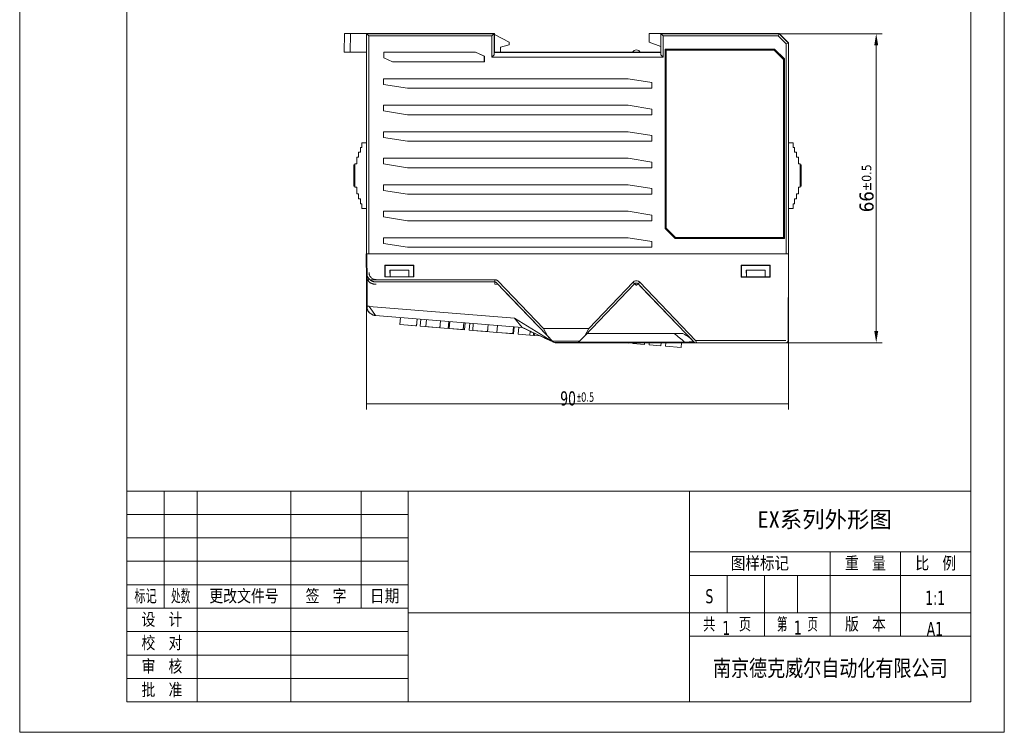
# Model space of a CAD drawing. Header units: millimetres. Extents: x 0 to 1371, y 0 to 297.
# Tile 1 of 9: x 0 to 210, y 0 to 152. Entities that reach past the tile are written whole.
import ezdxf

# ---------------------------------------------------------------- set-up
doc = ezdxf.new("R2010")
doc.units = ezdxf.units.MM
for name, color, linetype, true_color in [('1', 7, 'Continuous', 0xffffff), ('100', 7, 'Continuous', 0xffffff), ('125', 7, 'Continuous', 0xffffff)]:
    doc.layers.add(name, color=color, linetype=linetype, true_color=true_color)
doc.styles.add('chinesef_fs', font='simplex.shx', dxfattribs={"bigfont": 'gbcbig.shx'})
doc.styles.add('ideas_century', font='simplex.shx')
doc.styles.add('Tahoma', font='tahoma.ttf')
doc.styles.add('仿宋', font='simfang.ttf')
doc.dimstyles.get("Standard").update_dxf_attribs({"dimtxt": 0.18, "dimasz": 0.18, "dimexe": 0.18, "dimexo": 0.0625, "dimgap": 0.09, "dimtad": 0, "dimtih": 1, "dimtoh": 1, "dimdec": 4, "dimzin": 0, "dimdsep": 46, "dimtxsty": 'Standard', "dimcen": 0.09, "dimadec": 0, "dimazin": 0, "dimtfac": 1, "dimtdec": 4, "dimtofl": 0, "dimtmove": 0, "dimatfit": 3, "dimfxl": 1, "dimtolj": 1, "dimtzin": 0, "dimarcsym": 0})

# ---------------------------------------------------------------- blocks, each defined once
blk = doc.blocks.new('_U4')
at = {"layer": '125', "color": 80, "linetype": 'Continuous', "lineweight": 13}
for p, q in [((161.98, 149.11), (183.93, 149.11)), ((182.68, 85.64), (182.68, 146.61)), ((163.39, 83.14), (183.93, 83.14))]:
    blk.add_line(p, q, dxfattribs=at)
at = {"layer": '125', "color": 80}
for points in [[(183.1, 146.61), (182.27, 146.61), (182.68, 149.11)], [(182.27, 85.64), (183.1, 85.64), (182.68, 83.14)]]:
    blk.add_solid(points, dxfattribs=at)
at = {"layer": 'Defpoints', "color": 0}
for p in [(161.98, 149.11), (182.68, 149.11), (163.39, 83.14)]:
    blk.add_point(p, dxfattribs=at)
at = {"layer": '125', "color": 3, "lineweight": 13, "insert": (179.11, 116.12), "char_height": 3, "attachment_point": 2, "rotation": 90, "style": 'Tahoma'}
blk.add_mtext('\\A1;66{\\H2.000000;%%p0.5}', dxfattribs=at)
blk = doc.blocks.new('_U5')
at = {"layer": '125', "color": 80, "lineweight": 13}
for p, q in [((163.97, 92.98), (163.97, 59.71)), ((73.98, 81.81), (73.98, 59.71)), ((73.98, 60.96), (163.97, 60.96))]:
    blk.add_line(p, q, dxfattribs=at)
at = {"layer": '125', "color": 80, "lineweight": 18}
for points in [[(73.98, 60.96), (76.48, 61.4), (76.48, 60.52), (73.98, 60.96)], [(163.97, 60.96), (161.47, 60.52), (161.47, 61.4), (163.97, 60.96)]]:
    blk.add_solid(points, dxfattribs=at)
at = {"layer": '125', "color": 3, "linetype": 'Continuous', "lineweight": 13, "attachment_point": 8, "style": 'Tahoma'}
for s, insert, char_height, line_spacing_factor in [('\\W0.7500;90', (116.96, 60.55), 3, 0.721597), ('\\W0.7500;\\W0.3750;%%p\\W0.7500;0.5', (120.69, 61.35), 2, 0.840784)]:
    blk.add_mtext(s, dxfattribs=dict(at, insert=insert, char_height=char_height, line_spacing_factor=line_spacing_factor))
blk = doc.blocks.new('TabularNote1')
at = {"layer": '125', "color": 3, "linetype": 'Continuous', "lineweight": 18}
for p, q in [((22.84, 51.5), (30.84, 51.5)), ((22.84, 51.5), (22.84, 46.5)), ((30.84, 51.5), (30.84, 46.5)), ((30.84, 51.5), (37.84, 51.5)), ((37.84, 51.5), (37.84, 46.5)), ((37.84, 51.5), (57.84, 51.5)), ((57.84, 51.5), (57.84, 46.5)), ((57.84, 51.5), (72.84, 51.5)), ((72.84, 51.5), (72.84, 46.5)), ((72.84, 51.5), (82.84, 51.5)), ((82.84, 51.5), (82.84, 46.5)), ((22.84, 46.5), (30.84, 46.5)), ((22.84, 46.5), (22.84, 41.5)), ((30.84, 46.5), (37.84, 46.5)), ((30.84, 46.5), (30.84, 41.5)), ((37.84, 46.5), (57.84, 46.5)), ((37.84, 46.5), (37.84, 41.5)), ((57.84, 46.5), (72.84, 46.5)), ((57.84, 46.5), (57.84, 41.5)), ((72.84, 46.5), (82.84, 46.5)), ((72.84, 46.5), (72.84, 41.5)), ((82.84, 46.5), (82.84, 41.5)), ((22.84, 41.5), (30.84, 41.5)), ((22.84, 41.5), (22.84, 36.5)), ((30.84, 41.5), (37.84, 41.5)), ((30.84, 41.5), (30.84, 36.5)), ((37.84, 41.5), (57.84, 41.5)), ((37.84, 41.5), (37.84, 36.5)), ((57.84, 41.5), (72.84, 41.5)), ((57.84, 41.5), (57.84, 36.5)), ((72.84, 41.5), (82.84, 41.5)), ((72.84, 41.5), (72.84, 36.5)), ((82.84, 41.5), (82.84, 36.5)), ((22.84, 36.5), (30.84, 36.5)), ((22.84, 36.5), (22.84, 31.5)), ((30.84, 36.5), (37.84, 36.5)), ((30.84, 36.5), (30.84, 31.5)), ((37.84, 36.5), (57.84, 36.5)), ((37.84, 36.5), (37.84, 31.5)), ((57.84, 36.5), (72.84, 36.5)), ((57.84, 36.5), (57.84, 31.5)), ((72.84, 36.5), (82.84, 36.5)), ((72.84, 36.5), (72.84, 31.5)), ((82.84, 36.5), (82.84, 31.5)), ((22.84, 31.5), (30.84, 31.5)), ((22.84, 31.5), (22.84, 26.5)), ((30.84, 31.5), (37.84, 31.5)), ((30.84, 31.5), (30.84, 26.5)), ((37.84, 31.5), (57.84, 31.5)), ((37.84, 31.5), (37.84, 26.5)), ((57.84, 31.5), (72.84, 31.5)), ((57.84, 31.5), (57.84, 26.5)), ((72.84, 31.5), (82.84, 31.5)), ((72.84, 31.5), (72.84, 26.5)), ((82.84, 31.5), (82.84, 26.5)), ((22.84, 26.5), (30.84, 26.5)), ((22.84, 26.5), (22.84, 21.5)), ((30.84, 26.5), (37.84, 26.5)), ((37.84, 26.5), (57.84, 26.5)), ((37.84, 26.5), (37.84, 21.5)), ((57.84, 26.5), (72.84, 26.5)), ((57.84, 26.5), (57.84, 21.5)), ((72.84, 26.5), (82.84, 26.5)), ((82.84, 26.5), (82.84, 21.5)), ((22.84, 21.5), (30.84, 21.5)), ((22.84, 21.5), (22.84, 16.5)), ((30.84, 21.5), (37.84, 21.5)), ((37.84, 21.5), (57.84, 21.5)), ((37.84, 21.5), (37.84, 16.5)), ((57.84, 21.5), (72.84, 21.5)), ((57.84, 21.5), (57.84, 16.5)), ((72.84, 21.5), (82.84, 21.5)), ((82.84, 21.5), (82.84, 16.5)), ((22.84, 16.5), (30.84, 16.5)), ((22.84, 16.5), (22.84, 11.5)), ((30.84, 16.5), (37.84, 16.5)), ((37.84, 16.5), (57.84, 16.5)), ((37.84, 16.5), (37.84, 11.5)), ((57.84, 16.5), (72.84, 16.5)), ((57.84, 16.5), (57.84, 11.5)), ((72.84, 16.5), (82.84, 16.5)), ((82.84, 16.5), (82.84, 11.5)), ((22.84, 11.5), (30.84, 11.5)), ((22.84, 11.5), (22.84, 6.5)), ((30.84, 11.5), (37.84, 11.5)), ((37.84, 11.5), (57.84, 11.5)), ((37.84, 11.5), (37.84, 6.5)), ((57.84, 11.5), (72.84, 11.5)), ((57.84, 11.5), (57.84, 6.5)), ((72.84, 11.5), (82.84, 11.5)), ((82.84, 11.5), (82.84, 6.5)), ((22.84, 6.5), (30.84, 6.5)), ((30.84, 6.5), (37.84, 6.5)), ((37.84, 6.5), (57.84, 6.5)), ((57.84, 6.5), (72.84, 6.5)), ((72.84, 6.5), (82.84, 6.5))]:
    blk.add_line(p, q, dxfattribs=at)
at = {"layer": '125', "color": 35, "linetype": 'Continuous', "lineweight": 13, "char_height": 3, "attachment_point": 5, "line_spacing_factor": 0.903614, "style": 'chinesef_fs'}
for s, insert in [('\\W1.3672;签 字', (65.34, 29)), ('\\W1.1037;标记', (26.84, 29)), ('\\W0.9148;处数', (34.34, 29)), ('\\W1.3691;更改文件号', (47.84, 29)), ('\\W1.4716;日期', (77.84, 29)), ('\\W1.3672;设 计', (30.34, 24)), ('\\W1.3672;校 对', (30.34, 19)), ('\\W1.2958;\\fNX ANSI Symbols|b0|i0;\\Fsimplex.shx,gbcbig.shx;', (47.84, 24)), ('\\W1.2958;\\fNX ANSI Symbols|b0|i0;\\Fsimplex.shx,gbcbig.shx;', (47.84, 19)), ('\\W1.3672;审 核', (30.34, 14)), ('\\W1.3672;批 准', (30.34, 9)), ('\\W1.2958;\\fNX ANSI Symbols|b0|i0;\\Fsimplex.shx,gbcbig.shx;', (47.84, 14)), ('\\W1.2958;\\fNX ANSI Symbols|b0|i0;\\Fsimplex.shx,gbcbig.shx;', (47.84, 9))]:
    blk.add_mtext(s, dxfattribs=dict(at, insert=insert))
blk = doc.blocks.new('TabularNote2')
at = {"layer": '125', "color": 3, "linetype": 'Continuous', "lineweight": 18}
for p, q in [((82.88, 51.5), (142.88, 51.5)), ((82.88, 51.5), (82.88, 38.5)), ((142.88, 51.5), (142.88, 38.5)), ((142.88, 51.5), (150.88, 51.5)), ((150.88, 51.5), (158.88, 51.5)), ((158.88, 51.5), (165.88, 51.5)), ((165.88, 51.5), (172.88, 51.5)), ((172.88, 51.5), (187.88, 51.5)), ((187.88, 51.5), (202.88, 51.5)), ((202.88, 51.5), (202.88, 38.5)), ((82.88, 38.5), (82.88, 33.5)), ((142.88, 38.5), (150.88, 38.5)), ((142.88, 38.5), (142.88, 33.5)), ((150.88, 38.5), (158.88, 38.5)), ((158.88, 38.5), (165.88, 38.5)), ((165.88, 38.5), (172.88, 38.5)), ((172.88, 38.5), (187.88, 38.5)), ((172.88, 38.5), (172.88, 33.5)), ((187.88, 38.5), (202.88, 38.5)), ((187.88, 38.5), (187.88, 33.5)), ((202.88, 38.5), (202.88, 33.5)), ((82.88, 33.5), (82.88, 25.5)), ((142.88, 33.5), (150.88, 33.5)), ((142.88, 33.5), (142.88, 25.5)), ((150.88, 33.5), (158.88, 33.5)), ((150.88, 33.5), (150.88, 25.5)), ((158.88, 33.5), (165.88, 33.5)), ((158.88, 33.5), (158.88, 25.5)), ((165.88, 33.5), (172.88, 33.5)), ((165.88, 33.5), (165.88, 25.5)), ((172.88, 33.5), (187.88, 33.5)), ((172.88, 33.5), (172.88, 25.5)), ((187.88, 33.5), (202.88, 33.5)), ((187.88, 33.5), (187.88, 25.5)), ((202.88, 33.5), (202.88, 25.5)), ((82.88, 25.5), (142.88, 25.5)), ((82.88, 25.5), (82.88, 20.5)), ((142.88, 25.5), (150.88, 25.5)), ((142.88, 25.5), (142.88, 20.5)), ((150.88, 25.5), (158.88, 25.5)), ((158.88, 25.5), (165.88, 25.5)), ((158.88, 25.5), (158.88, 20.5)), ((165.88, 25.5), (172.88, 25.5)), ((172.88, 25.5), (187.88, 25.5)), ((172.88, 25.5), (172.88, 20.5)), ((187.88, 25.5), (202.88, 25.5)), ((187.88, 25.5), (187.88, 20.5)), ((202.88, 25.5), (202.88, 20.5)), ((82.88, 20.5), (82.88, 6.5)), ((142.88, 20.5), (150.88, 20.5)), ((142.88, 20.5), (142.88, 6.5)), ((150.88, 20.5), (158.88, 20.5)), ((158.88, 20.5), (165.88, 20.5)), ((165.88, 20.5), (172.88, 20.5)), ((172.88, 20.5), (187.88, 20.5)), ((187.88, 20.5), (202.88, 20.5)), ((202.88, 20.5), (202.88, 6.5)), ((82.88, 6.5), (142.88, 6.5)), ((142.88, 6.5), (150.88, 6.5)), ((150.88, 6.5), (158.88, 6.5)), ((158.88, 6.5), (165.88, 6.5)), ((165.88, 6.5), (172.88, 6.5)), ((172.88, 6.5), (187.88, 6.5)), ((187.88, 6.5), (202.88, 6.5))]:
    blk.add_line(p, q, dxfattribs=at)
at = {"layer": '125', "color": 35, "linetype": 'Continuous', "lineweight": 13, "attachment_point": 5}
for s, insert, char_height, line_spacing_factor, style in [('\\W1.2958;\\H4.50;\\fNX ANSI Symbols|b0|i0;\\Fsimplex.shx,gbcbig.shx;\\H3.00;', (172.88, 45), 3, 0.903614, 'chinesef_fs'), ('\\W1.3672;重 量', (180.38, 36), 3, 0.903614, 'chinesef_fs'), ('\\W1.3672;比 例', (195.38, 36), 3, 0.903614, 'chinesef_fs'), ('\\W1.2958;\\H4.50;\\fNX ANSI Symbols|b0|i0;\\Fsimplex.shx,gbcbig.shx;\\H3.00;', (112.88, 38.5), 3, 0.903614, 'chinesef_fs'), ('\\W1.4361;图样标记', (157.88, 36), 3, 0.903614, 'chinesef_fs'), ('\\W1.2958;\\fNX ANSI Symbols|b0|i0;\\Fsimplex.shx,gbcbig.shx;', (180.38, 29.5), 3, 0.903614, 'chinesef_fs'), ('\\W1.2958;\\fNX ANSI Symbols|b0|i0;\\Fsimplex.shx,gbcbig.shx;', (195.38, 29.5), 3, 0.903614, 'chinesef_fs'), ('\\W1.2163;共  页', (150.88, 23), 3, 0.903614, 'chinesef_fs'), ('\\W1.0369;第  页', (165.88, 23), 3, 0.903614, 'chinesef_fs'), ('\\W1.3672;版 本', (180.38, 23), 3, 0.903614, 'chinesef_fs'), ('\\W1.0000;\\H5.25;\\fNX ANSI Symbols|b0|i0;\\f仿宋|b0|i0;\\H3.50;', (112.88, 16), 3.5, 1.150119, '仿宋'), ('\\W0.8062;南京德克威尔自动化有限公司', (172.88, 13.5), 3.5, 1.150119, '仿宋')]:
    blk.add_mtext(s, dxfattribs=dict(at, insert=insert, char_height=char_height, line_spacing_factor=line_spacing_factor, style=style))

msp = doc.modelspace()

# ---------------------------------------------------------------- linework, layer by layer
at = {"layer": '1', "color": 7, "linetype": 'Continuous', "lineweight": 18}
for p, q in [((69.253, 149.132), (69.183, 145.132)), ((70.554, 149.132), (69.253, 149.132)), ((70.554, 149.132), (70.516, 145.132)), ((70.554, 149.132), (73.983, 149.132)), ((73.983, 149.132), (73.983, 121.799)), ((101.233, 149.132), (73.983, 149.132)), ((73.983, 149.129), (101.233, 149.129)), ((74.001, 149.111), (73.983, 149.129)), ((73.983, 149.129), (73.983, 121.682)), ((74.001, 149.111), (101.215, 149.111)), ((74.483, 148.629), (74.001, 149.111)), ((74.001, 102.147), (74.001, 149.111)), ((100.733, 148.629), (101.215, 149.111)), ((101.233, 149.129), (101.215, 149.111)), ((101.215, 149.111), (101.215, 144.611)), ((101.233, 149.132), (101.233, 145.129)), ((101.233, 149.129), (101.233, 145.129)), ((136.733, 149.132), (134.233, 149.132)), ((134.233, 149.132), (134.233, 147.291)), ((136.733, 149.132), (136.733, 145.132)), ((161.983, 149.132), (136.733, 149.132)), ((136.733, 149.129), (136.733, 145.129)), ((136.733, 149.129), (136.751, 149.111)), ((161.983, 149.129), (136.733, 149.129)), ((136.751, 149.111), (161.976, 149.111)), ((136.751, 149.111), (137.233, 148.629)), ((136.751, 144.611), (136.751, 149.111)), ((161.776, 148.629), (161.976, 149.111)), ((161.983, 149.129), (161.976, 149.111)), ((161.976, 149.111), (163.965, 147.122)), ((161.983, 149.132), (163.983, 147.132)), ((163.983, 147.129), (161.983, 149.129)), ((74.483, 148.629), (100.733, 148.629)), ((74.483, 102.155), (74.483, 148.629)), ((100.733, 144.129), (100.733, 148.629)), ((104.383, 147.314), (101.233, 148.95)), ((104.383, 146.714), (104.383, 147.314)), ((136.733, 146.382), (134.233, 147.291)), ((137.233, 148.629), (161.776, 148.629)), ((137.233, 148.629), (137.233, 144.129)), ((161.776, 148.629), (163.483, 146.922)), ((163.965, 147.122), (163.483, 146.922)), ((163.983, 147.129), (163.965, 147.122)), ((163.965, 147.122), (163.965, 102.147)), ((163.983, 121.799), (163.983, 147.132)), ((163.983, 121.682), (163.983, 147.129)), ((69.183, 145.132), (70.516, 145.132)), ((73.983, 145.132), (70.516, 145.132)), ((77.636, 145.147), (77.633, 145.15)), ((77.633, 143.936), (77.633, 145.15)), ((77.633, 145.15), (97.187, 145.15)), ((77.636, 145.147), (97.187, 145.147)), ((77.636, 143.939), (77.636, 145.147)), ((97.187, 145.15), (97.187, 145.147)), ((99.1, 144.342), (97.187, 145.15)), ((97.187, 145.147), (99.097, 144.34)), ((101.224, 145.12), (101.215, 144.611)), ((101.233, 145.129), (101.224, 145.12)), ((101.224, 145.12), (136.742, 145.12)), ((101.233, 145.132), (106.858, 145.132)), ((136.733, 145.129), (101.233, 145.129)), ((102.562, 145.132), (102.582, 146.232)), ((104.383, 146.714), (102.582, 146.232)), ((106.408, 145.133), (108.808, 145.133)), ((106.408, 145.132), (106.408, 145.133)), ((106.91, 145.132), (106.858, 145.132)), ((106.858, 145.129), (106.858, 145.132)), ((106.91, 145.132), (131.533, 145.132)), ((106.91, 145.129), (106.91, 145.132)), ((108.808, 145.133), (108.808, 145.132)), ((131.533, 145.132), (136.733, 145.132)), ((136.733, 145.129), (136.742, 145.12)), ((136.751, 144.611), (136.742, 145.12)), ((137.883, 145.632), (137.686, 145.829)), ((137.686, 107.546), (137.686, 145.829)), ((160.969, 145.829), (137.686, 145.829)), ((137.883, 145.632), (137.886, 145.629)), ((160.887, 145.632), (137.883, 145.632)), ((137.883, 107.628), (137.883, 145.632)), ((137.886, 145.629), (137.886, 107.629)), ((137.886, 145.629), (160.886, 145.629)), ((160.886, 145.629), (160.887, 145.632)), ((160.886, 145.629), (162.886, 143.629)), ((160.887, 145.632), (160.969, 145.829)), ((160.887, 145.632), (162.889, 143.63)), ((163.086, 143.712), (160.969, 145.829)), ((163.483, 146.922), (163.483, 102.155)), ((77.636, 143.939), (77.633, 143.936)), ((77.633, 143.936), (79.546, 143.128)), ((79.546, 143.132), (77.636, 143.939)), ((99.097, 143.132), (79.546, 143.132)), ((79.546, 143.132), (79.546, 143.128)), ((99.1, 143.128), (79.546, 143.128)), ((99.097, 144.34), (99.1, 144.342)), ((99.097, 144.34), (99.097, 143.132)), ((99.097, 143.132), (99.1, 143.128)), ((99.1, 144.342), (99.1, 143.128)), ((101.215, 144.611), (100.733, 144.129)), ((100.733, 144.129), (137.233, 144.129)), ((137.233, 144.129), (136.751, 144.611)), ((162.889, 143.63), (162.886, 143.629)), ((162.886, 105.629), (162.886, 143.629)), ((162.889, 143.63), (163.086, 143.712)), ((162.889, 105.626), (162.889, 143.63)), ((163.086, 105.429), (163.086, 143.712)), ((77.625, 139.489), (77.622, 139.493)), ((77.622, 138.279), (77.622, 139.493)), ((77.622, 139.493), (129.758, 139.493)), ((77.625, 139.489), (129.758, 139.489)), ((77.625, 138.281), (77.625, 139.489)), ((129.758, 139.493), (129.758, 139.489)), ((134.854, 138.685), (129.758, 139.493)), ((129.758, 139.489), (134.851, 138.682)), ((134.851, 138.682), (134.854, 138.685)), ((134.851, 138.682), (134.851, 137.474)), ((134.854, 138.685), (134.854, 137.471)), ((77.625, 138.281), (77.622, 138.279)), ((77.622, 138.279), (82.718, 137.471)), ((82.718, 137.474), (77.625, 138.281)), ((134.851, 137.474), (82.718, 137.474)), ((82.718, 137.474), (82.718, 137.471)), ((134.854, 137.471), (82.718, 137.471)), ((134.851, 137.474), (134.854, 137.471)), ((77.625, 133.832), (77.622, 133.835)), ((77.622, 132.621), (77.622, 133.835)), ((77.622, 133.835), (129.758, 133.835)), ((77.625, 132.624), (77.622, 132.621)), ((77.622, 132.621), (82.718, 131.814)), ((77.625, 133.832), (129.758, 133.832)), ((77.625, 132.624), (77.625, 133.832)), ((82.718, 131.817), (77.625, 132.624)), ((129.758, 133.835), (129.758, 133.832)), ((134.854, 133.028), (129.758, 133.835)), ((129.758, 133.832), (134.851, 133.025)), ((134.851, 133.025), (134.854, 133.028)), ((134.851, 133.025), (134.851, 131.817)), ((134.854, 133.028), (134.854, 131.814)), ((134.851, 131.817), (82.718, 131.817)), ((82.718, 131.817), (82.718, 131.814)), ((134.854, 131.814), (82.718, 131.814)), ((134.851, 131.817), (134.854, 131.814)), ((77.625, 128.175), (77.622, 128.178)), ((77.622, 126.964), (77.622, 128.178)), ((77.622, 128.178), (129.758, 128.178)), ((77.625, 128.175), (129.758, 128.175)), ((77.625, 126.967), (77.625, 128.175)), ((129.758, 128.178), (129.758, 128.175)), ((134.854, 127.371), (129.758, 128.178)), ((129.758, 128.175), (134.851, 127.368)), ((77.625, 126.967), (77.622, 126.964)), ((77.622, 126.964), (82.718, 126.157)), ((82.718, 126.16), (77.625, 126.967)), ((134.851, 126.16), (82.718, 126.16)), ((82.718, 126.16), (82.718, 126.157)), ((134.854, 126.157), (82.718, 126.157)), ((134.851, 127.368), (134.854, 127.371)), ((134.851, 127.368), (134.851, 126.16)), ((134.851, 126.16), (134.854, 126.157)), ((134.854, 127.371), (134.854, 126.157)), ((72.683, 124.832), (72.683, 123.832)), ((72.983, 124.832), (72.683, 124.832)), ((72.983, 125.832), (72.983, 124.832)), ((73.983, 125.832), (72.983, 125.832)), ((163.983, 125.832), (164.983, 125.832)), ((164.983, 125.832), (164.983, 124.832)), ((164.983, 124.832), (165.283, 124.832)), ((165.283, 124.832), (165.283, 123.832)), ((72.283, 122.732), (71.883, 122.732)), ((71.883, 122.732), (71.883, 121.332)), ((72.683, 123.832), (72.283, 123.832)), ((72.283, 123.832), (72.283, 122.732)), ((77.625, 122.518), (77.622, 122.521)), ((77.622, 121.307), (77.622, 122.521)), ((77.622, 122.521), (129.758, 122.521)), ((77.625, 122.518), (129.758, 122.518)), ((77.625, 121.31), (77.625, 122.518)), ((129.758, 122.521), (129.758, 122.518)), ((134.854, 121.714), (129.758, 122.521)), ((129.758, 122.518), (134.851, 121.711)), ((165.283, 123.832), (165.683, 123.832)), ((165.683, 123.832), (165.683, 122.732)), ((165.683, 122.732), (166.083, 122.732)), ((166.083, 122.732), (166.083, 121.332)), ((71.283, 121.132), (71.483, 121.132)), ((71.283, 120.439), (71.283, 121.132)), ((71.283, 120.439), (71.283, 116.532)), ((71.283, 120.439), (71.483, 120.439)), ((71.483, 121.332), (71.483, 116.332)), ((71.883, 121.332), (71.483, 121.332)), ((73.983, 121.682), (73.966, 121.664)), ((73.966, 121.664), (73.966, 113.099)), ((77.625, 121.31), (77.622, 121.307)), ((77.622, 121.307), (82.718, 120.499)), ((82.718, 120.503), (77.625, 121.31)), ((134.851, 120.503), (82.718, 120.503)), ((82.718, 120.503), (82.718, 120.499)), ((134.854, 120.499), (82.718, 120.499)), ((134.851, 121.711), (134.854, 121.714)), ((134.851, 121.711), (134.851, 120.503)), ((134.851, 120.503), (134.854, 120.499)), ((134.854, 121.714), (134.854, 120.499)), ((164.001, 121.664), (163.983, 121.682)), ((164.001, 113.099), (164.001, 121.664)), ((166.083, 121.332), (166.483, 121.332)), ((166.483, 121.332), (166.483, 116.332)), ((166.683, 121.132), (166.483, 121.132)), ((166.683, 120.439), (166.483, 120.439)), ((166.683, 120.439), (166.683, 121.132)), ((166.683, 120.439), (166.683, 116.532)), ((71.283, 116.532), (71.483, 116.532)), ((71.483, 116.332), (71.883, 116.332)), ((71.883, 116.332), (71.883, 114.932)), ((77.625, 116.861), (77.622, 116.864)), ((77.622, 115.65), (77.622, 116.864)), ((77.622, 116.864), (129.758, 116.864)), ((77.625, 115.653), (77.622, 115.65)), ((77.622, 115.65), (82.718, 114.842)), ((77.625, 116.861), (129.758, 116.861)), ((77.625, 115.653), (77.625, 116.861)), ((82.718, 114.846), (77.625, 115.653)), ((129.758, 116.864), (129.758, 116.861)), ((134.854, 116.056), (129.758, 116.864)), ((129.758, 116.861), (134.851, 116.054)), ((134.851, 116.054), (134.854, 116.056)), ((134.851, 116.054), (134.851, 114.846)), ((134.854, 116.056), (134.854, 114.842)), ((166.483, 116.332), (166.083, 116.332)), ((166.083, 116.332), (166.083, 114.932)), ((166.683, 116.532), (166.483, 116.532)), ((71.883, 114.932), (72.283, 114.932)), ((72.283, 114.932), (72.283, 113.832)), ((72.283, 113.832), (72.683, 113.832)), ((72.683, 113.832), (72.683, 112.832)), ((134.851, 114.846), (82.718, 114.846)), ((82.718, 114.846), (82.718, 114.842)), ((134.854, 114.842), (82.718, 114.842)), ((134.851, 114.846), (134.854, 114.842)), ((165.283, 113.832), (165.283, 112.832)), ((165.683, 113.832), (165.283, 113.832)), ((166.083, 114.932), (165.683, 114.932)), ((165.683, 114.932), (165.683, 113.832)), ((72.683, 112.832), (72.983, 112.832)), ((72.983, 112.832), (72.983, 111.832)), ((72.983, 111.832), (73.983, 111.832)), ((73.966, 113.099), (73.983, 113.082)), ((73.983, 113.082), (73.983, 102.129)), ((73.983, 112.964), (73.983, 102.132)), ((163.983, 113.082), (164.001, 113.099)), ((163.983, 102.129), (163.983, 113.082)), ((163.983, 102.132), (163.983, 112.964)), ((164.983, 111.832), (163.983, 111.832)), ((165.283, 112.832), (164.983, 112.832)), ((164.983, 112.832), (164.983, 111.832)), ((77.625, 111.203), (77.622, 111.207)), ((77.622, 109.993), (77.622, 111.207)), ((77.622, 111.207), (129.758, 111.207)), ((77.625, 109.995), (77.622, 109.993)), ((77.622, 109.993), (82.718, 109.185)), ((77.625, 111.203), (129.758, 111.203)), ((77.625, 109.995), (77.625, 111.203)), ((82.718, 109.188), (77.625, 109.995)), ((129.758, 111.207), (129.758, 111.203)), ((134.854, 110.399), (129.758, 111.207)), ((129.758, 111.203), (134.851, 110.396)), ((134.851, 110.396), (134.854, 110.399)), ((134.851, 110.396), (134.851, 109.188)), ((134.854, 110.399), (134.854, 109.185)), ((134.851, 109.188), (82.718, 109.188)), ((82.718, 109.188), (82.718, 109.185)), ((134.854, 109.185), (82.718, 109.185)), ((134.851, 109.188), (134.854, 109.185)), ((137.883, 107.628), (137.686, 107.546)), ((137.686, 107.546), (139.803, 105.429)), ((137.886, 107.629), (137.883, 107.628)), ((139.885, 105.626), (137.883, 107.628)), ((139.886, 105.629), (137.886, 107.629)), ((77.625, 105.546), (77.622, 105.549)), ((77.622, 104.335), (77.622, 105.549)), ((77.622, 105.549), (129.758, 105.549)), ((77.625, 105.546), (129.758, 105.546)), ((77.625, 104.338), (77.625, 105.546)), ((129.758, 105.549), (129.758, 105.546)), ((134.854, 104.742), (129.758, 105.549)), ((129.758, 105.546), (134.851, 104.739)), ((139.803, 105.429), (139.885, 105.626)), ((139.803, 105.429), (163.086, 105.429)), ((139.886, 105.629), (139.885, 105.626)), ((139.885, 105.626), (162.889, 105.626)), ((139.886, 105.629), (162.886, 105.629)), ((162.886, 105.629), (162.889, 105.626)), ((162.889, 105.626), (163.086, 105.429)), ((77.625, 104.338), (77.622, 104.335)), ((77.622, 104.335), (82.718, 103.528)), ((82.718, 103.531), (77.625, 104.338)), ((134.851, 103.531), (82.718, 103.531)), ((82.718, 103.531), (82.718, 103.528)), ((134.854, 103.528), (82.718, 103.528)), ((134.851, 104.739), (134.854, 104.742)), ((134.851, 104.739), (134.851, 103.531)), ((134.851, 103.531), (134.854, 103.528)), ((134.854, 104.742), (134.854, 103.528)), ((74.001, 102.147), (73.983, 102.129)), ((73.983, 102.132), (74.004, 98.11)), ((73.983, 102.129), (74.042, 90.96)), ((73.983, 102.129), (74.004, 98.11)), ((73.983, 102.129), (74.042, 90.96)), ((73.983, 102.129), (73.983, 90.975)), ((74.001, 102.147), (74.483, 102.155)), ((163.483, 102.155), (74.483, 102.155)), ((74.483, 102.132), (163.483, 102.132)), ((74.671, 102.132), (74.683, 102.143)), ((74.683, 102.132), (74.683, 102.143)), ((74.683, 102.143), (77.583, 102.143)), ((75.412, 102.132), (75.412, 102.143)), ((75.442, 102.143), (75.442, 102.132)), ((75.483, 102.143), (75.483, 102.132)), ((77.483, 102.132), (77.483, 102.143)), ((77.583, 102.143), (77.595, 102.132)), ((77.983, 102.132), (77.983, 102.136)), ((83.983, 102.136), (77.983, 102.136)), ((83.983, 102.136), (83.983, 102.132)), ((98.266, 102.143), (98.253, 102.132)), ((107.701, 102.143), (98.266, 102.143)), ((98.983, 102.143), (98.983, 102.132)), ((106.983, 102.132), (106.983, 102.143)), ((107.701, 102.143), (107.713, 102.132)), ((116.483, 102.136), (116.483, 102.131)), ((121.483, 102.136), (116.483, 102.136)), ((121.483, 102.131), (121.483, 102.136)), ((130.266, 102.143), (130.253, 102.132)), ((139.701, 102.143), (130.266, 102.143)), ((130.983, 102.143), (130.983, 102.132)), ((138.983, 102.132), (138.983, 102.143)), ((139.701, 102.143), (139.713, 102.132)), ((153.983, 102.132), (153.983, 102.136)), ((159.983, 102.136), (153.983, 102.136)), ((159.983, 102.136), (159.983, 102.132)), ((160.371, 102.132), (160.383, 102.143)), ((160.383, 102.143), (163.283, 102.143)), ((160.483, 102.132), (160.483, 102.143)), ((162.483, 102.132), (162.483, 102.143)), ((162.524, 102.143), (162.524, 102.132)), ((162.554, 102.132), (162.554, 102.143)), ((163.283, 102.132), (163.283, 102.143)), ((163.295, 102.132), (163.283, 102.143)), ((163.483, 102.155), (163.965, 102.147)), ((163.983, 102.132), (163.886, 83.629)), ((163.886, 83.629), (163.983, 102.132)), ((163.965, 102.147), (163.983, 102.129)), ((163.983, 102.129), (163.983, 83.632)), ((77.883, 97.22), (77.883, 99.732)), ((77.883, 99.732), (84.083, 99.732)), ((77.983, 99.629), (77.983, 99.732)), ((83.983, 99.629), (77.983, 99.629)), ((77.983, 99.611), (77.983, 99.629)), ((77.983, 99.611), (77.983, 97.229)), ((83.983, 99.611), (77.983, 99.611)), ((83.983, 99.732), (83.983, 99.629)), ((83.983, 99.611), (83.983, 99.629)), ((83.983, 97.229), (83.983, 99.611)), ((84.083, 99.472), (83.983, 99.576)), ((84.083, 99.157), (83.983, 99.165)), ((84.083, 98.756), (83.983, 98.764)), ((84.083, 99.732), (84.083, 97.22)), ((153.883, 97.132), (153.883, 99.732)), ((153.883, 99.732), (160.083, 99.732)), ((153.983, 99.629), (153.983, 99.732)), ((153.983, 99.611), (153.983, 99.629)), ((153.983, 99.629), (159.983, 99.629)), ((153.983, 99.611), (153.983, 97.229)), ((159.983, 99.611), (153.983, 99.611)), ((159.983, 99.732), (159.983, 99.629)), ((159.983, 99.611), (159.983, 99.629)), ((159.983, 97.229), (159.983, 99.611)), ((160.083, 99.732), (160.083, 97.132)), ((101.305, 96.61), (76.011, 96.61)), ((77.883, 97.62), (77.983, 97.62)), ((84.083, 97.22), (77.883, 97.22)), ((78.983, 97.229), (77.983, 97.229)), ((78.972, 98.64), (78.983, 98.629)), ((82.994, 98.64), (78.972, 98.64)), ((78.983, 97.229), (78.972, 98.64)), ((78.983, 97.229), (78.983, 98.629)), ((78.983, 98.629), (82.983, 98.629)), ((78.983, 97.229), (82.983, 97.229)), ((82.983, 98.629), (82.994, 98.64)), ((82.994, 98.64), (82.983, 97.229)), ((82.983, 97.229), (82.983, 98.629)), ((83.983, 97.229), (82.983, 97.229)), ((83.983, 97.62), (84.083, 97.62)), ((160.083, 97.132), (153.883, 97.132)), ((154.983, 97.229), (153.983, 97.229)), ((154.972, 98.64), (154.983, 98.629)), ((158.994, 98.64), (154.972, 98.64)), ((154.983, 97.229), (154.972, 98.64)), ((154.983, 98.629), (158.983, 98.629)), ((154.983, 97.229), (154.983, 98.629)), ((154.983, 97.229), (158.983, 97.229)), ((158.983, 98.629), (158.994, 98.64)), ((158.994, 98.64), (158.983, 97.229)), ((158.983, 97.229), (158.983, 98.629)), ((159.983, 97.229), (158.983, 97.229)), ((101.308, 96.12), (76.004, 96.12)), ((101.307, 96.113), (101.308, 96.12)), ((101.308, 95.629), (102.015, 95.606)), ((101.669, 95.967), (112.536, 84.64)), ((102.022, 96.305), (111.684, 86.208)), ((102.243, 95.366), (102.773, 94.814)), ((102.773, 94.814), (102.774, 94.815)), ((102.773, 94.814), (112.465, 84.712)), ((120.507, 84.64), (131.161, 95.744)), ((121.359, 86.208), (130.808, 96.083)), ((131.161, 95.744), (130.808, 96.083)), ((132.235, 96.083), (131.882, 95.744)), ((131.882, 95.744), (143.81, 83.312)), ((131.973, 95.647), (132.503, 95.095)), ((132.235, 96.083), (144.152, 83.629)), ((132.503, 95.095), (132.504, 95.096)), ((132.503, 95.095), (142.195, 84.993)), ((75.265, 89.869), (74.542, 90.919)), ((105.535, 88.389), (74.542, 90.919)), ((75.879, 88.977), (75.265, 89.869)), ((75.88, 88.977), (75.82, 88.982)), ((75.879, 88.977), (107.186, 86.421)), ((81.065, 87.062), (81.186, 88.544)), ((84.653, 86.769), (84.774, 88.251)), ((84.774, 88.251), (84.653, 86.769)), ((84.659, 86.755), (84.781, 88.25)), ((107.186, 86.421), (105.535, 88.389)), ((113.835, 83.285), (105.535, 88.389)), ((81.065, 87.062), (84.653, 86.769)), ((81.071, 87.048), (81.072, 87.062)), ((81.071, 87.048), (81.072, 87.048)), ((81.072, 87.048), (81.074, 87.062)), ((81.072, 87.048), (84.411, 86.775)), ((84.411, 86.775), (84.412, 86.789)), ((84.411, 86.775), (84.659, 86.755)), ((84.653, 86.769), (84.694, 87.268)), ((84.694, 87.268), (84.653, 86.769)), ((84.653, 86.769), (84.653, 86.769)), ((84.653, 86.769), (84.653, 86.769)), ((84.653, 86.769), (84.653, 86.769)), ((84.694, 87.268), (84.694, 87.268)), ((85.408, 86.694), (85.53, 88.189)), ((85.408, 86.694), (87.9, 86.49)), ((86.767, 88.088), (86.646, 86.607)), ((86.646, 86.607), (89.637, 86.363)), ((87.9, 86.49), (87.901, 86.504)), ((87.9, 86.49), (88.896, 86.409)), ((88.896, 86.409), (88.898, 86.423)), ((88.896, 86.409), (91.388, 86.206)), ((89.637, 86.363), (89.758, 87.844)), ((89.757, 87.844), (89.637, 86.363)), ((89.637, 86.363), (89.677, 86.861)), ((89.677, 86.861), (89.637, 86.363)), ((89.637, 86.363), (89.637, 86.363)), ((89.637, 86.363), (89.637, 86.363)), ((89.637, 86.363), (89.637, 86.363)), ((89.677, 86.861), (89.677, 86.861)), ((91.388, 86.206), (91.51, 87.701)), ((91.751, 87.681), (91.63, 86.2)), ((91.63, 86.2), (94.62, 85.956)), ((91.636, 86.185), (91.637, 86.199)), ((91.636, 86.185), (92.385, 86.124)), ((92.385, 86.124), (92.386, 86.138)), ((92.385, 86.124), (94.877, 85.921)), ((94.62, 85.956), (94.741, 87.437)), ((94.741, 87.437), (94.62, 85.956)), ((94.62, 85.956), (94.661, 86.454)), ((94.661, 86.454), (94.62, 85.956)), ((94.661, 86.454), (94.661, 86.454)), ((94.877, 85.921), (94.999, 87.416)), ((95.873, 85.84), (95.995, 87.335)), ((96.734, 87.274), (96.613, 85.793)), ((99.803, 85.533), (99.924, 87.014)), ((99.924, 87.014), (99.803, 85.533)), ((101.917, 86.851), (101.796, 85.37)), ((105.306, 86.575), (105.185, 85.093)), ((105.185, 85.093), (105.306, 86.575)), ((105.342, 85.067), (105.464, 86.562)), ((106.338, 84.985), (106.46, 86.48)), ((107.186, 86.421), (113.835, 83.285)), ((112.536, 84.64), (111.684, 86.208)), ((111.684, 86.208), (121.359, 86.208)), ((121.359, 86.208), (120.507, 84.64)), ((94.62, 85.956), (94.62, 85.956)), ((94.62, 85.956), (94.62, 85.956)), ((94.62, 85.956), (94.62, 85.956)), ((95.873, 85.84), (98.365, 85.636)), ((96.613, 85.793), (99.803, 85.533)), ((98.365, 85.636), (98.366, 85.65)), ((98.365, 85.636), (99.362, 85.555)), ((99.362, 85.555), (99.363, 85.569)), ((99.362, 85.555), (101.853, 85.351)), ((99.803, 85.533), (99.844, 86.031)), ((99.844, 86.031), (99.803, 85.533)), ((99.803, 85.533), (99.803, 85.533)), ((99.803, 85.533), (99.803, 85.533)), ((99.803, 85.533), (99.803, 85.533)), ((99.844, 86.031), (99.844, 86.031)), ((101.796, 85.37), (105.185, 85.093)), ((101.853, 85.351), (101.854, 85.365)), ((101.853, 85.351), (102.85, 85.27)), ((102.85, 85.27), (102.851, 85.284)), ((102.85, 85.27), (105.342, 85.067)), ((105.226, 85.592), (105.185, 85.093)), ((105.185, 85.093), (105.226, 85.592)), ((105.185, 85.093), (105.185, 85.093)), ((105.185, 85.093), (105.185, 85.093)), ((105.185, 85.093), (105.185, 85.093)), ((105.226, 85.592), (105.226, 85.592)), ((106.338, 84.985), (108.83, 84.782)), ((108.83, 84.782), (108.898, 85.614)), ((108.83, 84.782), (109.576, 84.721)), ((109.576, 84.721), (109.621, 85.273)), ((109.827, 84.701), (109.864, 85.158)), ((109.827, 84.701), (111.046, 84.601)), ((112.466, 84.713), (112.465, 84.712)), ((112.994, 84.16), (112.465, 84.712)), ((113.654, 83.475), (112.536, 84.64)), ((120.507, 84.64), (119.389, 83.475)), ((120.979, 85.131), (139.565, 85.131)), ((142.196, 84.994), (142.195, 84.993)), ((142.725, 84.441), (142.195, 84.993)), ((113.654, 83.475), (113.835, 83.285)), ((113.654, 83.475), (119.389, 83.475)), ((113.836, 83.285), (113.834, 83.286)), ((113.836, 83.285), (113.835, 83.286)), ((113.835, 83.285), (114.064, 83.188)), ((114.064, 83.188), (114.196, 83.132)), ((114.064, 83.188), (118.942, 83.188)), ((114.196, 83.132), (118.81, 83.132)), ((118.942, 83.188), (118.81, 83.132)), ((118.81, 83.132), (141.975, 83.132)), ((119.233, 83.312), (118.942, 83.188)), ((119.204, 83.3), (141.824, 83.3)), ((119.389, 83.475), (119.233, 83.312)), ((129.047, 83.132), (129.76, 83.073)), ((129.76, 83.073), (129.765, 83.132)), ((130.757, 82.992), (130.769, 83.132)), ((130.757, 82.992), (133.249, 82.789)), ((133.249, 82.789), (133.277, 83.132)), ((134.246, 82.707), (134.28, 83.132)), ((134.246, 82.707), (136.737, 82.504)), ((136.737, 82.504), (136.789, 83.132)), ((137.734, 82.422), (137.792, 83.132)), ((137.734, 82.422), (141.073, 82.15)), ((141.073, 82.15), (141.153, 83.132)), ((141.824, 83.3), (141.824, 83.293)), ((141.975, 83.132), (141.824, 83.3)), ((142.27, 83.132), (141.965, 83.132)), ((142.276, 83.132), (142.27, 83.132)), ((144.233, 83.132), (143.81, 83.312)), ((144.152, 83.629), (144.388, 83.132)), ((144.152, 83.629), (163.386, 83.629)), ((144.388, 83.132), (144.233, 83.132)), ((163.386, 83.132), (144.388, 83.132)), ((163.483, 83.132), (163.386, 83.132))]:
    msp.add_line(p, q, dxfattribs=at)
at = {"layer": '1', "color": 92, "linetype": 'Continuous', "lineweight": 35}
for p, q in [((73.994, 100.121), (73.983, 102.132)), ((74.004, 98.11), (73.994, 100.121)), ((74.042, 90.959), (74.004, 98.11))]:
    msp.add_line(p, q, dxfattribs=at)
at = {"layer": '1', "color": 7, "linetype": 'Continuous', "lineweight": 18}
for centre, radius, start, end in [((131.533, 144.659), 0.972, 29.06891, 150.93109), ((102.459, 95.574), 0.3, 217.81687, 223.81306), ((132.19, 95.855), 0.3, 217.81687, 223.81306), ((75.983, 90.975), 2, 180, 229.81455), ((113.211, 84.367), 0.3, 223.81306, 229.80926), ((142.941, 84.648), 0.3, 223.81306, 229.80926), ((163.386, 83.632), 0.5, 270, 315), ((163.483, 83.632), 0.5, 270, 0), ((163.386, 83.632), 0.5, 315, 359.7)]:
    msp.add_arc(centre, radius, start, end, dxfattribs=at)
msp.add_ellipse((74.141, 96.453), major_axis=(0.373, 0.333), ratio=0.01303, start_param=0.0000341, end_param=1.1821417, dxfattribs=at)
for points, weights in [([(74.483, 102.132), (74.191, 102.132), (73.983, 102.132), (73.983, 102.132)], [1, 0.804925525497, 0.804744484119, 0.999456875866]), ([(163.983, 102.132), (163.983, 102.132), (163.776, 102.132), (163.483, 102.132)], [1, 0.804744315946, 0.804744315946, 1]), ([(76.004, 96.12), (75.619, 96.12), (75.25, 96.229), (74.925, 96.436)], [1, 0.973135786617, 0.973135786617, 1]), ([(76.004, 96.12), (76.004, 96.12), (76.004, 96.12), (76.004, 96.12)], [1, 0.999999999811, 0.999999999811, 1]), ([(141.824, 83.293), (141.825, 83.287), (141.826, 83.281), (141.827, 83.275)], [1, 0.999990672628, 0.999990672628, 1]), ([(141.827, 83.275), (141.828, 83.263), (141.83, 83.252), (141.832, 83.24)], [1, 0.997088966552, 0.997088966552, 1]), ([(141.832, 83.24), (141.836, 83.22), (141.84, 83.2), (141.846, 83.18)], [1, 0.99953675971, 0.99953675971, 1]), ([(163.635, 83.198), (163.681, 83.224), (163.722, 83.257), (163.757, 83.297)], [0.869205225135, 0.857377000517, 0.852673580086, 0.855094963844])]:
    msp.add_rational_spline(points, weights, degree=3, dxfattribs=at)
for points, degree in [([(74.004, 98.11), (74.017, 95.726), (74.029, 93.343), (74.042, 90.96)], 3), ([(101.308, 96.12), (101.305, 96.61)], 1), ([(74.042, 90.96), (74.042, 90.95), (74.042, 90.94), (74.042, 90.93)], 3), ([(74.042, 90.93), (74.042, 90.939), (74.042, 90.935), (74.042, 90.937)], 3), ([(74.048, 90.941), (74.093, 90.729)], 1), ([(74.542, 90.954), (74.542, 90.942), (74.542, 90.93), (74.542, 90.919)], 3), ([(141.379, 85.133), (140.774, 85.132), (140.169, 85.132), (139.565, 85.131)], 3), ([(139.565, 85.131), (140.318, 84.521), (141.071, 83.91), (141.824, 83.3)], 3), ([(141.846, 83.18), (141.86, 83.175), (141.889, 83.164), (141.932, 83.148), (141.961, 83.137), (141.975, 83.132)], 3), ([(163.155, 83.132), (163.385, 83.138)], 1)]:
    msp.add_open_spline(points, degree=degree, dxfattribs=at)
for points, knots in [([(74.925, 96.436), (74.646, 96.615), (74.412, 96.865), (74.092, 97.447), (74.006, 97.778), (74.004, 98.11)], [0, 0, 0, 0, 0.5, 0.5, 1, 1, 1, 1]), ([(76.011, 96.612), (75.978, 96.613), (75.902, 96.617), (75.772, 96.633), (75.612, 96.667), (75.396, 96.739), (75.167, 96.862), (74.944, 97.045), (74.762, 97.261), (74.647, 97.466), (74.576, 97.651), (74.535, 97.804), (74.51, 97.964), (74.506, 98.067), (74.504, 98.11)], [0, 0, 0, 0, 0.0417173, 0.0972452, 0.1665848, 0.2497601, 0.3867294, 0.49591, 0.6165091, 0.7438677, 0.7939611, 0.8690034, 0.9447832, 1, 1, 1, 1]), ([(74.925, 96.436), (74.911, 96.445), (74.901, 96.455), (74.893, 96.467), (74.891, 96.469), (74.889, 96.474), (74.889, 96.477), (74.887, 96.484), (74.888, 96.489), (74.891, 96.499), (74.894, 96.504), (74.902, 96.514), (74.908, 96.519), (74.921, 96.528), (74.928, 96.532), (74.946, 96.54), (74.955, 96.544), (74.976, 96.551), (74.987, 96.555), (75.011, 96.561), (75.023, 96.564), (75.048, 96.57), (75.061, 96.572), (75.087, 96.577), (75.101, 96.579), (75.143, 96.585), (75.171, 96.589), (75.229, 96.594), (75.259, 96.597), (75.318, 96.601), (75.348, 96.602), (75.408, 96.605), (75.438, 96.606), (75.528, 96.608), (75.589, 96.609), (75.709, 96.61), (75.77, 96.61), (75.89, 96.61), (75.951, 96.61), (76.011, 96.61)], [0, 0, 0, 0, 0.0625, 0.0625, 0.078125, 0.078125, 0.09375, 0.09375, 0.125, 0.125, 0.15625, 0.15625, 0.1875, 0.1875, 0.21875, 0.21875, 0.25, 0.25, 0.28125, 0.28125, 0.3125, 0.3125, 0.34375, 0.34375, 0.375, 0.375, 0.4375, 0.4375, 0.5, 0.5, 0.5625, 0.5625, 0.625, 0.625, 0.75, 0.75, 0.875, 0.875, 1, 1, 1, 1]), ([(101.305, 96.61), (101.372, 96.611), (101.439, 96.604), (101.536, 96.584), (101.568, 96.576), (101.616, 96.561), (101.632, 96.556), (101.664, 96.544), (101.679, 96.538), (101.756, 96.505), (101.814, 96.474), (101.897, 96.417), (101.924, 96.396), (101.975, 96.353), (101.999, 96.33), (102.022, 96.305)], [0, 0, 0, 0, 0.25, 0.25, 0.375, 0.375, 0.4375, 0.4375, 0.5, 0.5, 0.75, 0.75, 0.875, 0.875, 1, 1, 1, 1]), ([(74.279, 96.584), (74.285, 96.566), (74.292, 96.549), (74.306, 96.515), (74.313, 96.497), (74.328, 96.463), (74.336, 96.445), (74.345, 96.424), (74.348, 96.419), (74.356, 96.402), (74.362, 96.389), (74.376, 96.359), (74.385, 96.342), (74.403, 96.307), (74.412, 96.29), (74.424, 96.269), (74.426, 96.264), (74.436, 96.247), (74.443, 96.235), (74.461, 96.205), (74.471, 96.188), (74.493, 96.154), (74.504, 96.138), (74.515, 96.121)], [0, 0, 0, 0, 0.0988379, 0.0988379, 0.200614, 0.200614, 0.3053321, 0.3053321, 0.3333333, 0.3333333, 0.4129924, 0.4129924, 0.5236805, 0.5236805, 0.6375527, 0.6375527, 0.6666667, 0.6666667, 0.7548009, 0.7548009, 0.8755695, 0.8755695, 1, 1, 1, 1]), ([(74.515, 96.121), (74.547, 96.098), (74.579, 96.075), (74.657, 96.022), (74.704, 95.993), (74.798, 95.938), (74.847, 95.912), (74.921, 95.876), (74.946, 95.864), (74.996, 95.841), (75.02, 95.831), (75.095, 95.8), (75.147, 95.78), (75.25, 95.745), (75.302, 95.729), (75.395, 95.704), (75.436, 95.694), (75.489, 95.683), (75.502, 95.68), (75.568, 95.667), (75.622, 95.658), (75.731, 95.643), (75.785, 95.638), (75.894, 95.631), (75.949, 95.629), (76.004, 95.629)], [0, 0, 0, 0, 0.0738411, 0.0738411, 0.1767509, 0.1767509, 0.2801313, 0.2801313, 0.3333333, 0.3333333, 0.3832066, 0.3832066, 0.4858295, 0.4858295, 0.588457, 0.588457, 0.6666667, 0.6666667, 0.6914426, 0.6914426, 0.7948042, 0.7948042, 0.8978928, 0.8978928, 1, 1, 1, 1]), ([(101.308, 95.629), (101.308, 95.645), (101.307, 95.71), (101.306, 95.802), (101.305, 95.902), (101.305, 95.977), (101.306, 96.041), (101.306, 96.071), (101.306, 96.083)], [0, 0, 0, 0, 0.0846903, 0.3342341, 0.4830606, 0.6649346, 0.8326433, 1, 1, 1, 1]), ([(101.669, 95.967), (101.646, 95.991), (101.62, 96.013), (101.565, 96.051), (101.535, 96.067), (101.474, 96.093), (101.441, 96.104), (101.376, 96.117), (101.342, 96.12), (101.308, 96.12)], [0, 0, 0, 0, 0.2500783, 0.2500783, 0.4999712, 0.4999712, 0.749934, 0.749934, 1, 1, 1, 1]), ([(130.808, 96.083), (130.852, 96.132), (130.902, 96.176), (131.011, 96.251), (131.068, 96.283), (131.252, 96.36), (131.387, 96.386), (131.655, 96.386), (131.789, 96.36), (131.974, 96.283), (132.032, 96.252), (132.14, 96.176), (132.191, 96.132), (132.235, 96.083)], [0, 0, 0, 0, 0.124641, 0.124641, 0.247681, 0.247681, 0.4995231, 0.4995231, 0.751457, 0.751457, 0.8749244, 0.8749244, 1, 1, 1, 1]), ([(131.882, 95.744), (131.859, 95.769), (131.833, 95.79), (131.792, 95.819), (131.778, 95.828), (131.748, 95.844), (131.733, 95.851), (131.687, 95.871), (131.655, 95.881), (131.606, 95.891), (131.589, 95.894), (131.555, 95.897), (131.539, 95.898), (131.488, 95.898), (131.455, 95.895), (131.389, 95.881), (131.357, 95.871), (131.31, 95.852), (131.295, 95.844), (131.266, 95.828), (131.251, 95.819), (131.21, 95.791), (131.184, 95.769), (131.161, 95.744)], [0, 0, 0, 0, 0.125, 0.125, 0.1875, 0.1875, 0.25, 0.25, 0.375, 0.375, 0.4375, 0.4375, 0.5, 0.5, 0.625, 0.625, 0.75, 0.75, 0.8125, 0.8125, 0.875, 0.875, 1, 1, 1, 1]), ([(131.161, 95.744), (131.174, 95.732), (131.188, 95.719), (131.228, 95.682), (131.255, 95.658), (131.323, 95.596), (131.364, 95.56), (131.431, 95.497), (131.457, 95.472), (131.496, 95.433), (131.509, 95.42), (131.522, 95.407)], [0, 0, 0, 0, 0.1111111, 0.1111111, 0.3333333, 0.3333333, 0.6666667, 0.6666667, 0.8888889, 0.8888889, 1, 1, 1, 1]), ([(131.882, 95.744), (131.882, 95.744), (131.881, 95.744), (131.875, 95.739), (131.866, 95.731), (131.854, 95.72), (131.839, 95.706), (131.821, 95.69), (131.8, 95.67), (131.779, 95.65), (131.753, 95.626), (131.723, 95.598), (131.689, 95.567), (131.656, 95.535), (131.602, 95.484), (131.555, 95.439), (131.522, 95.407)], [0, 0, 0, 0, 0.062514, 0.1250309, 0.1875507, 0.2500735, 0.3125991, 0.3751277, 0.4376593, 0.5001938, 0.5423349, 0.6251002, 0.6962993, 0.7500409, 0.82098, 1, 1, 1, 1]), ([(74.042, 90.937), (74.043, 90.909), (74.044, 90.851), (74.052, 90.756), (74.067, 90.641), (74.096, 90.498), (74.141, 90.34), (74.201, 90.181), (74.296, 89.982), (74.432, 89.771), (74.648, 89.522), (74.847, 89.359), (75.031, 89.243), (75.159, 89.173), (75.328, 89.097), (75.458, 89.058), (75.53, 89.037)], [0, 0, 0, 0, 0.0321444, 0.0689802, 0.1104274, 0.1667482, 0.2369133, 0.3006331, 0.3640645, 0.491086, 0.5895235, 0.7453118, 0.7862508, 0.8423671, 0.9136375, 1, 1, 1, 1]), ([(74.042, 90.93), (74.042, 90.93), (74.043, 90.928), (74.046, 90.926), (74.049, 90.924), (74.055, 90.923), (74.059, 90.923), (74.069, 90.923), (74.074, 90.924), (74.087, 90.925), (74.094, 90.927), (74.109, 90.929), (74.117, 90.931), (74.135, 90.933), (74.145, 90.935), (74.166, 90.936), (74.177, 90.937), (74.2, 90.937), (74.212, 90.937), (74.238, 90.937), (74.251, 90.936), (74.278, 90.936), (74.292, 90.935), (74.321, 90.934), (74.336, 90.933), (74.381, 90.93), (74.412, 90.928), (74.46, 90.925), (74.476, 90.924), (74.501, 90.922), (74.509, 90.921), (74.526, 90.92), (74.534, 90.919), (74.542, 90.919)], [0, 0, 0, 0, 0.0625, 0.0625, 0.125, 0.125, 0.1875, 0.1875, 0.25, 0.25, 0.3125, 0.3125, 0.375, 0.375, 0.4375, 0.4375, 0.5, 0.5, 0.5625, 0.5625, 0.625, 0.625, 0.6875, 0.6875, 0.75, 0.75, 0.875, 0.875, 0.9375, 0.9375, 0.96875, 0.96875, 1, 1, 1, 1]), ([(74.049, 90.802), (74.05, 90.784), (74.053, 90.758), (74.056, 90.732), (74.057, 90.725)], [0, 0, 0, 0, 0.6940371, 1, 1, 1, 1]), ([(75.478, 89.051), (75.504, 89.044), (75.554, 89.03), (75.604, 89.018), (75.628, 89.013)], [0, 0, 0, 0, 0.5316123, 1, 1, 1, 1]), ([(75.53, 89.037), (75.587, 89.022), (75.645, 89.009), (75.761, 88.989), (75.82, 88.982), (75.879, 88.977)], [0, 0, 0, 0, 0.4995391, 0.4995391, 1, 1, 1, 1]), ([(113.835, 83.285), (112.727, 83.808), (111.619, 84.331), (109.957, 85.114), (109.403, 85.376), (108.295, 85.898), (107.741, 86.16), (107.187, 86.421)], [0, 0, 0, 0, 0.5, 0.5, 0.75, 0.75, 1, 1, 1, 1]), ([(143.332, 83.81), (143.238, 83.904), (143.05, 84.092), (142.743, 84.343), (142.401, 84.579), (141.952, 84.833), (141.609, 85.01), (141.402, 85.117)], [0, 0, 0, 0, 0.171985, 0.3443755, 0.5174265, 0.7090091, 1, 1, 1, 1]), ([(141.824, 83.3), (141.988, 83.302), (142.152, 83.303), (142.482, 83.306), (142.648, 83.307), (142.979, 83.309), (143.145, 83.31), (143.478, 83.311), (143.644, 83.311), (143.81, 83.312)], [0, 0, 0, 0, 0.25, 0.25, 0.5, 0.5, 0.75, 0.75, 1, 1, 1, 1]), ([(141.975, 83.132), (142.075, 83.132), (142.172, 83.132), (142.45, 83.132), (142.621, 83.132), (143.032, 83.132), (143.265, 83.132), (143.662, 83.132), (143.824, 83.132), (144.069, 83.132), (144.151, 83.132), (144.233, 83.132)], [0, 0, 0, 0, 0.1111111, 0.1111111, 0.3333333, 0.3333333, 0.6666667, 0.6666667, 0.8888889, 0.8888889, 1, 1, 1, 1])]:
    msp.add_open_spline(points, degree=3, knots=knots, dxfattribs=at)
at = {"layer": '125', "color": 3, "linetype": 'Continuous', "lineweight": 13}
for p, q in [((0, 297), (0, 0)), ((210, 297), (210, 0)), ((210, 0), (0, 0))]:
    msp.add_line(p, q, dxfattribs=at)
at = {"layer": '125', "color": 7, "linetype": 'Continuous', "lineweight": 18}
for p, q in [((22.881, 290.495), (22.881, 6.505)), ((202.881, 290.495), (202.881, 6.505)), ((202.881, 6.505), (22.881, 6.505))]:
    msp.add_line(p, q, dxfattribs=at)

# ---------------------------------------------------------------- block references
at = {"layer": '1', "color": 7, "linetype": 'Continuous', "lineweight": 18}
msp.add_blockref('_U5', (0, 9.166), dxfattribs=at)
at = {"layer": '125', "color": 3, "linetype": 'Continuous', "lineweight": 18}
for name in ['TabularNote1', 'TabularNote2']:
    msp.add_blockref(name, (0, 0), dxfattribs=at)

# ---------------------------------------------------------------- texts
at = {"lineweight": 18, "insert": (157.359, 47.183), "char_height": 3.5, "width": 39.68823, "attachment_point": 1, "style": '仿宋'}
msp.add_mtext('EX系列外形图', dxfattribs=at)
at = {"layer": '100', "color": 2, "linetype": 'Continuous', "lineweight": 13, "insert": (175.137, 52.573), "char_height": 3, "attachment_point": 8, "line_spacing_factor": 1.204819, "style": 'ideas_century'}
msp.add_mtext('\\W1.0000;', dxfattribs=at)
at = {"layer": '125', "color": 3, "linetype": 'Continuous', "lineweight": 13, "char_height": 3, "attachment_point": 8, "line_spacing_factor": 0.721597, "style": 'Tahoma'}
for s, insert in [('\\W0.7500;S', (147.09, 27.493)), ('\\W0.7500;1:1', (195.255, 27.201)), ('\\W0.7500;1', (150.716, 20.77)), ('\\W0.7500;1', (165.979, 20.829)), ('{\\W0.75;A1}', (195.187, 20.554))]:
    msp.add_mtext(s, dxfattribs=dict(at, insert=insert))

# ---------------------------------------------------------------- dimensions: what is measured, and where the dimension line sits
at = {"layer": '125', "color": 3, "linetype": 'Continuous', "lineweight": 13}
dim = msp.add_linear_dim(base=(182.684, 149.111), p1=(163.385, 83.138), p2=(161.976, 149.111), angle=90, dimstyle='Standard', override={"dimtxt": 3, "dimasz": 2.5, "dimexe": 1.25, "dimexo": 0, "dimgap": 0.45, "dimtad": 1, "dimtih": 0, "dimtoh": 0, "dimdec": 1, "dimlfac": 1, "dimzin": 8, "dimdsep": 46, "dimlunit": 2, "dimtxsty": 'Tahoma', "dimsah": 1, "dimse1": 0, "dimse2": 0, "dimsd1": 0, "dimsd2": 0, "dimclrd": 80, "dimclre": 80, "dimclrt": 3, "dimtol": 1, "dimlim": 0, "dimtp": 0.5, "dimtm": 0.5, "dimtfac": 0.666667, "dimtdec": 2, "dimtofl": 1, "dimtmove": 0, "dimatfit": 2, "dimtzin": 8, "dimlwd": 13, "dimlwe": 13}, dxfattribs=at)
dim.commit()
dim.dimension.update_dxf_attribs({"geometry": '_U4', "text_midpoint": (182.684, 116.125), "dimtype": 160})

doc.saveas('drawing.dxf')
